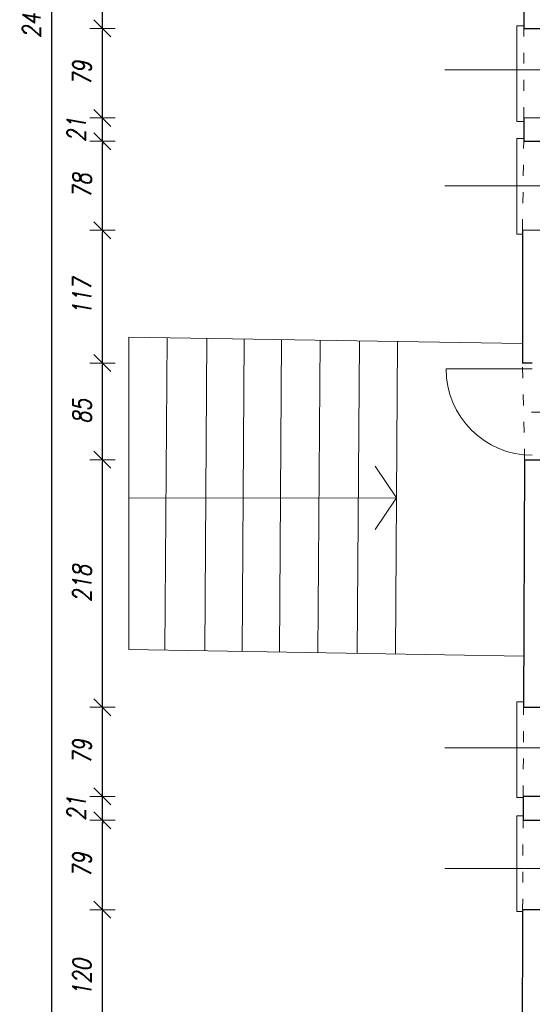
# Model space of a CAD drawing. Header units: millimetres. Extents: x -60479 to 14193, y -32440 to 949.
# Tile 5 of 68: x -60479 to -55953, y -22746 to -14057. Entities that reach past the tile are written whole.
import ezdxf

# ---------------------------------------------------------------- set-up
doc = ezdxf.new("R2010")
doc.units = ezdxf.units.MM
doc.header["$LTSCALE"] = 8
doc.linetypes.add('ACAD_ISO03W100', pattern=[30, 12, -18])
doc.layers.get('Defpoints').update_dxf_attribs({"lineweight": 0})
for name, color, linetype, lineweight in [('A_DIMEN', 7, 'Continuous', 0), ('parter_dzwi i okna', 3, 'Continuous', 0), ('parter_parapet', 6, 'Continuous', 0), ('parter_podciąg', 2, 'ACAD_ISO03W100', 0), ('parter_rzut', 7, 'Continuous', 30), ('parter_widok', 4, 'Continuous', 0), ('RZUT_wymiarowanie', 2, 'Continuous', 0), ('wymiarowanie', 4, 'Continuous', 0)]:
    doc.layers.add(name, color=color, linetype=linetype, lineweight=lineweight)
doc.styles.add('ROMANS1', font='romans.shx', dxfattribs={"width": 0.8, "oblique": 10})
doc.dimstyles.new('NARCH100', dxfattribs={"dimscale": 100, "dimtxt": 1.6, "dimasz": 0.15, "dimexe": 0, "dimexo": 0, "dimgap": 1, "dimtad": 1, "dimdec": 0, "dimlfac": 0.1, "dimrnd": 1, "dimdsep": 46, "dimtxsty": 'ROMANS1', "dimblk": 'wym', "dimcen": -1.5, "dimse1": 1, "dimse2": 1, "dimclrd": 4, "dimclre": 4, "dimclrt": 3, "dimadec": 0, "dimazin": 0, "dimtfac": 0.04, "dimtdec": 0, "dimtmove": 2, "dimatfit": 3, "dimldrblk": 'wym', "dimfxl": 0, "dimtolj": 1, "dimarcsym": 0})

# ---------------------------------------------------------------- blocks, each defined once
blk = doc.blocks.new('wym')
at = {"layer": 'A_DIMEN', "color": 4, "ltscale": 100}
for p, q in [((0, -7.5), (0, 7.5)), ((-5, -5), (5, 5)), ((-5, 0), (5, 0))]:
    blk.add_line(p, q, dxfattribs=at)
blk = doc.blocks.new('*D122')
at = {"layer": 'Defpoints', "color": 0, "transparency": 16777216}
for p in [(-59748.6, -21911.8), (-56037.8, -21911.8), (-56043.1, -23107.5)]:
    blk.add_point(p, dxfattribs=at)
at = {"layer": 'RZUT_wymiarowanie', "color": 4, "lineweight": -2, "transparency": 16777216}
blk.add_line((-59748.6, -23092.5), (-59748.6, -21926.8), dxfattribs=at)
at = {"layer": 'RZUT_wymiarowanie', "color": 4, "lineweight": -2, "transparency": 16777216, "xscale": 15, "yscale": 15, "zscale": 15}
for p, rotation in [((-59748.6, -21911.8), 90), ((-59748.6, -23107.5), 270)]:
    blk.add_blockref('wym', p, dxfattribs=dict(at, rotation=rotation))
at = {"layer": 'RZUT_wymiarowanie', "color": 3, "transparency": 16777216, "insert": (-59928.6, -22509.7), "char_height": 160, "attachment_point": 5, "rotation": 90, "style": 'ROMANS1'}
blk.add_mtext('\\A1;120', dxfattribs=at)
blk = doc.blocks.new('*D123')
at = {"layer": 'Defpoints', "color": 0, "transparency": 16777216}
for p in [(-59748.6, -21122.2), (-56034.2, -21122.2), (-56037.8, -21911.8)]:
    blk.add_point(p, dxfattribs=at)
at = {"layer": 'RZUT_wymiarowanie', "color": 4, "lineweight": -2, "transparency": 16777216}
blk.add_line((-59748.6, -21896.8), (-59748.6, -21137.2), dxfattribs=at)
at = {"layer": 'RZUT_wymiarowanie', "color": 4, "lineweight": -2, "transparency": 16777216, "xscale": 15, "yscale": 15, "zscale": 15}
for p, rotation in [((-59748.6, -21122.2), 90), ((-59748.6, -21911.8), 270)]:
    blk.add_blockref('wym', p, dxfattribs=dict(at, rotation=rotation))
at = {"layer": 'RZUT_wymiarowanie', "color": 3, "transparency": 16777216, "insert": (-59928.6, -21517), "char_height": 160, "attachment_point": 5, "rotation": 90, "style": 'ROMANS1'}
blk.add_mtext('\\A1;79', dxfattribs=at)
blk = doc.blocks.new('*D124')
at = {"layer": 'Defpoints', "color": 0, "transparency": 16777216}
for p in [(-59748.6, -20911.3), (-56033.3, -20911.3), (-56034.2, -21122.2)]:
    blk.add_point(p, dxfattribs=at)
at = {"layer": 'RZUT_wymiarowanie', "color": 4, "lineweight": -2, "transparency": 16777216}
for p, q in [((-59748.6, -20896.3), (-59748.6, -20881.3)), ((-59748.6, -21122.2), (-59748.6, -20911.3)), ((-59748.6, -21137.2), (-59748.6, -21152.2))]:
    blk.add_line(p, q, dxfattribs=at)
at = {"layer": 'RZUT_wymiarowanie', "color": 4, "lineweight": -2, "transparency": 16777216, "xscale": 15, "yscale": 15, "zscale": 15}
for p, rotation in [((-59748.6, -20911.3), 270), ((-59748.6, -21122.2), 90)]:
    blk.add_blockref('wym', p, dxfattribs=dict(at, rotation=rotation))
at = {"layer": 'RZUT_wymiarowanie', "color": 3, "transparency": 16777216, "insert": (-59978.6, -21016.7), "char_height": 160, "attachment_point": 5, "rotation": 90, "style": 'ROMANS1'}
blk.add_mtext('\\A1;21', dxfattribs=at)
blk = doc.blocks.new('*D125')
at = {"layer": 'Defpoints', "color": 0, "transparency": 16777216}
for p in [(-59748.6, -20123.7), (-56029.8, -20123.7, 56045.2), (-56033.3, -20911.3)]:
    blk.add_point(p, dxfattribs=at)
at = {"layer": 'RZUT_wymiarowanie', "color": 4, "lineweight": -2, "transparency": 16777216}
blk.add_line((-59748.6, -20896.3), (-59748.6, -20138.7), dxfattribs=at)
at = {"layer": 'RZUT_wymiarowanie', "color": 4, "lineweight": -2, "transparency": 16777216, "xscale": 15, "yscale": 15, "zscale": 15}
for p, rotation in [((-59748.6, -20123.7), 90), ((-59748.6, -20911.3), 270)]:
    blk.add_blockref('wym', p, dxfattribs=dict(at, rotation=rotation))
at = {"layer": 'RZUT_wymiarowanie', "color": 3, "transparency": 16777216, "insert": (-59928.6, -20517.5), "char_height": 160, "attachment_point": 5, "rotation": 90, "style": 'ROMANS1'}
blk.add_mtext('\\A1;79', dxfattribs=at)
blk = doc.blocks.new('*D126')
at = {"layer": 'Defpoints', "color": 0, "transparency": 16777216}
for p in [(-59748.6, -17940.6), (-56020.2, -17940.6), (-56029.8, -20123.7, 56045.2)]:
    blk.add_point(p, dxfattribs=at)
at = {"layer": 'RZUT_wymiarowanie', "color": 4, "lineweight": -2, "transparency": 16777216}
blk.add_line((-59748.6, -20108.7), (-59748.6, -17955.6), dxfattribs=at)
at = {"layer": 'RZUT_wymiarowanie', "color": 4, "lineweight": -2, "transparency": 16777216, "xscale": 15, "yscale": 15, "zscale": 15}
for p, rotation in [((-59748.6, -17940.6), 90), ((-59748.6, -20123.7), 270)]:
    blk.add_blockref('wym', p, dxfattribs=dict(at, rotation=rotation))
at = {"layer": 'RZUT_wymiarowanie', "color": 3, "transparency": 16777216, "insert": (-59928.6, -19032.2), "char_height": 160, "attachment_point": 5, "rotation": 90, "style": 'ROMANS1'}
blk.add_mtext('\\A1;218', dxfattribs=at)
blk = doc.blocks.new('*D127')
at = {"layer": 'Defpoints', "color": 0, "transparency": 16777216}
for p in [(-59748.6, -17087.4), (-56039.4, -17087.4), (-56020.2, -17940.6)]:
    blk.add_point(p, dxfattribs=at)
at = {"layer": 'RZUT_wymiarowanie', "color": 4, "lineweight": -2, "transparency": 16777216}
blk.add_line((-59748.6, -17925.6), (-59748.6, -17102.4), dxfattribs=at)
at = {"layer": 'RZUT_wymiarowanie', "color": 4, "lineweight": -2, "transparency": 16777216, "xscale": 15, "yscale": 15, "zscale": 15}
for p, rotation in [((-59748.6, -17087.4), 90), ((-59748.6, -17940.6), 270)]:
    blk.add_blockref('wym', p, dxfattribs=dict(at, rotation=rotation))
at = {"layer": 'RZUT_wymiarowanie', "color": 3, "transparency": 16777216, "insert": (-59928.6, -17514), "char_height": 160, "attachment_point": 5, "rotation": 90, "style": 'ROMANS1'}
blk.add_mtext('\\A1;85', dxfattribs=at)
blk = doc.blocks.new('*D128')
at = {"layer": 'Defpoints', "color": 0, "transparency": 16777216}
for p in [(-59748.6, -15914.7), (-56039.4, -15914.7), (-56039.4, -17087.4)]:
    blk.add_point(p, dxfattribs=at)
at = {"layer": 'RZUT_wymiarowanie', "color": 4, "lineweight": -2, "transparency": 16777216}
blk.add_line((-59748.6, -17072.4), (-59748.6, -15929.7), dxfattribs=at)
at = {"layer": 'RZUT_wymiarowanie', "color": 4, "lineweight": -2, "transparency": 16777216, "xscale": 15, "yscale": 15, "zscale": 15}
for p, rotation in [((-59748.6, -15914.7), 90), ((-59748.6, -17087.4), 270)]:
    blk.add_blockref('wym', p, dxfattribs=dict(at, rotation=rotation))
at = {"layer": 'RZUT_wymiarowanie', "color": 3, "transparency": 16777216, "insert": (-59928.6, -16501), "char_height": 160, "attachment_point": 5, "rotation": 90, "style": 'ROMANS1'}
blk.add_mtext('\\A1;117', dxfattribs=at)
blk = doc.blocks.new('*D129')
at = {"layer": 'Defpoints', "color": 0, "transparency": 16777216}
for p in [(-59748.6, -15130.3), (-56028.2, -15130.3), (-56039.4, -15914.7)]:
    blk.add_point(p, dxfattribs=at)
at = {"layer": 'RZUT_wymiarowanie', "color": 4, "lineweight": -2, "transparency": 16777216}
blk.add_line((-59748.6, -15899.7), (-59748.6, -15145.3), dxfattribs=at)
at = {"layer": 'RZUT_wymiarowanie', "color": 4, "lineweight": -2, "transparency": 16777216, "xscale": 15, "yscale": 15, "zscale": 15}
for p, rotation in [((-59748.6, -15130.3), 90), ((-59748.6, -15914.7), 270)]:
    blk.add_blockref('wym', p, dxfattribs=dict(at, rotation=rotation))
at = {"layer": 'RZUT_wymiarowanie', "color": 3, "transparency": 16777216, "insert": (-59928.6, -15522.5), "char_height": 160, "attachment_point": 5, "rotation": 90, "style": 'ROMANS1'}
blk.add_mtext('\\A1;78', dxfattribs=at)
blk = doc.blocks.new('*D130')
at = {"layer": 'Defpoints', "color": 0, "transparency": 16777216}
for p in [(-59748.6, -14924.3), (-56028.2, -14924.3), (-56028.2, -15130.3)]:
    blk.add_point(p, dxfattribs=at)
at = {"layer": 'RZUT_wymiarowanie', "color": 4, "lineweight": -2, "transparency": 16777216}
for p, q in [((-59748.6, -14909.3), (-59748.6, -14894.3)), ((-59748.6, -15130.3), (-59748.6, -14924.3)), ((-59748.6, -15145.3), (-59748.6, -15160.3))]:
    blk.add_line(p, q, dxfattribs=at)
at = {"layer": 'RZUT_wymiarowanie', "color": 4, "lineweight": -2, "transparency": 16777216, "xscale": 15, "yscale": 15, "zscale": 15}
for p, rotation in [((-59748.6, -14924.3), 270), ((-59748.6, -15130.3), 90)]:
    blk.add_blockref('wym', p, dxfattribs=dict(at, rotation=rotation))
at = {"layer": 'RZUT_wymiarowanie', "color": 3, "transparency": 16777216, "insert": (-59978.6, -15027.3), "char_height": 160, "attachment_point": 5, "rotation": 90, "style": 'ROMANS1'}
blk.add_mtext('\\A1;21', dxfattribs=at)
blk = doc.blocks.new('*D131')
at = {"layer": 'Defpoints', "color": 0, "transparency": 16777216}
for p in [(-59748.6, -14134.7), (-56028.2, -14134.7), (-56028.2, -14924.3)]:
    blk.add_point(p, dxfattribs=at)
at = {"layer": 'RZUT_wymiarowanie', "color": 4, "lineweight": -2, "transparency": 16777216}
blk.add_line((-59748.6, -14909.3), (-59748.6, -14149.7), dxfattribs=at)
at = {"layer": 'RZUT_wymiarowanie', "color": 4, "lineweight": -2, "transparency": 16777216, "xscale": 15, "yscale": 15, "zscale": 15}
for p, rotation in [((-59748.6, -14134.7), 90), ((-59748.6, -14924.3), 270)]:
    blk.add_blockref('wym', p, dxfattribs=dict(at, rotation=rotation))
at = {"layer": 'RZUT_wymiarowanie', "color": 3, "transparency": 16777216, "insert": (-59928.6, -14529.5), "char_height": 160, "attachment_point": 5, "rotation": 90, "style": 'ROMANS1'}
blk.add_mtext('\\A1;79', dxfattribs=at)
blk = doc.blocks.new('*D132')
at = {"layer": 'Defpoints', "color": 0, "transparency": 16777216}
for p in [(-59748.6, -11910.5), (-56028.2, -11910.5), (-56028.2, -14134.7)]:
    blk.add_point(p, dxfattribs=at)
at = {"layer": 'RZUT_wymiarowanie', "color": 4, "lineweight": -2, "transparency": 16777216}
blk.add_line((-59748.6, -14119.7), (-59748.6, -11925.5), dxfattribs=at)
at = {"layer": 'RZUT_wymiarowanie', "color": 4, "lineweight": -2, "transparency": 16777216, "xscale": 15, "yscale": 15, "zscale": 15}
for p, rotation in [((-59748.6, -11910.5), 90), ((-59748.6, -14134.7), 270)]:
    blk.add_blockref('wym', p, dxfattribs=dict(at, rotation=rotation))
at = {"layer": 'RZUT_wymiarowanie', "color": 3, "transparency": 16777216, "insert": (-59928.6, -13022.6), "char_height": 160, "attachment_point": 5, "rotation": 90, "style": 'ROMANS1'}
blk.add_mtext('\\A1;222', dxfattribs=at)
blk = doc.blocks.new('*D147')
at = {"layer": 'Defpoints', "color": 0, "transparency": 16777216}
for p in [(-60194.2, -1738.3), (-56057.1, -1738.3), (-56057.1, -26261.6)]:
    blk.add_point(p, dxfattribs=at)
at = {"layer": 'RZUT_wymiarowanie', "color": 4, "lineweight": -2, "transparency": 16777216}
blk.add_line((-60194.2, -26246.6), (-60194.2, -1753.3), dxfattribs=at)
at = {"layer": 'RZUT_wymiarowanie', "color": 4, "lineweight": -2, "transparency": 16777216, "xscale": 15, "yscale": 15, "zscale": 15}
for p, rotation in [((-60194.2, -1738.3), 90), ((-60194.2, -26261.6), 270)]:
    blk.add_blockref('wym', p, dxfattribs=dict(at, rotation=rotation))
at = {"layer": 'RZUT_wymiarowanie', "color": 3, "transparency": 16777216, "insert": (-60374.2, -13999.9), "char_height": 160, "attachment_point": 5, "rotation": 90, "style": 'ROMANS1'}
blk.add_mtext('\\A1;2452', dxfattribs=at)

msp = doc.modelspace()

# ---------------------------------------------------------------- linework, layer by layer
at = {"layer": 'parter_dzwi i okna'}
msp.add_lwpolyline([(-55952.5, -17138.7), (-56714.6, -17138.7)], dxfattribs=at)
msp.add_arc((-55952.5, -17138.7), 762.1, 180, 270, dxfattribs=at)
at = {"layer": 'parter_parapet'}
for points in [[(-56028.2, -14955.1), (-56088.2, -14955.1), (-56088.2, -14109.9), (-56028.2, -14110.2)], [(-56039.4, -15949.2), (-56088.2, -15949.2), (-56088.2, -15104.1), (-56028.2, -15104.3)], [(-56033.4, -20920.6), (-56088.2, -20920.6), (-56088.2, -20075.4), (-56029.6, -20075.7)], [(-56037.9, -21928.1), (-56088.2, -21928.1), (-56088.2, -21082.9), (-56034.1, -21083.1)]]:
    msp.add_lwpolyline(points, dxfattribs=at)
at = {"layer": 'parter_podciąg'}
for points in [[(-56028.2, -14924.3), (-56028.2, -14134.7)], [(-56039.7, -15914.7), (-56028.2, -15130.3)], [(-56020.2, -17940.6), (-56039.4, -17087.4)], [(-56033.3, -20911.3), (-56029.9, -20123.7)], [(-56037.8, -21911.8), (-56034.2, -21122.2)]]:
    msp.add_lwpolyline(points, dxfattribs=at)
at = {"layer": 'parter_rzut'}
for p, q in [((-56028.2, -13912.3), (-56028.2, -14134.7)), ((-56028.2, -14134.7, 56045.2), (-55818.4, -14134.7, 56045.2)), ((-55818.6, -15916.2), (-56039.4, -15914.7)), ((-55952.5, -17087.4), (-56039.4, -17087.4)), ((-56029.8, -20123.7, 56045.2), (-55818.4, -20123.7, 56045.2)), ((-55818.6, -21913.3), (-56037.8, -21911.8))]:
    msp.add_line(p, q, dxfattribs=at)
for points in [[(-55818.6, -14925.7), (-56028.2, -14924.3), (-56028.2, -15130.3), (-55818.4, -15130.3), (-55818.4, -15098.2), (-55533.5, -15098.2), (-55533.8, -14937.4), (-55818.6, -14937.4)], [(-56039.4, -15914.7), (-56039.4, -17087.4)], [(-56020.2, -17940.6), (-56029.9, -20123.7)], [(-56020.2, -17940.6), (-55846.5, -17940.6), (-55529.7, -17927.4)], [(-56033.3, -20911.3), (-56034.3, -21122.2)], [(-56034.2, -21122.2), (-55818.4, -21122.2), (-55818.4, -21095.3), (-55533.5, -21095.3), (-55533.8, -20934.5), (-55818.6, -20934.5), (-55818.6, -20912.7), (-56033.3, -20911.3)], [(-56037.8, -21911.8), (-56043.1, -23107.5)]]:
    msp.add_lwpolyline(points, dxfattribs=at)
at = {"layer": 'parter_widok'}
for points in [[(-56039.4, -16915.2), (-59514.3, -16857.2), (-59514.3, -19615.3), (-56027.9, -19672.7)], [(-59196.5, -19620.5), (-59178.3, -16862.8)], [(-58845.3, -19626.3), (-58827.2, -16868.7)], [(-58515.6, -19631.7), (-58497.5, -16874.2)], [(-58186, -19637.2), (-58167.8, -16879.7)], [(-57845.5, -19642.8), (-57827.3, -16885.4)], [(-57497.9, -19648.5), (-57479.8, -16896.8)], [(-57161, -19654), (-57142.9, -16896.8)]]:
    msp.add_lwpolyline(points, dxfattribs=at)
at = {"layer": 'RZUT_wymiarowanie'}
for points in [[(-59514.3, -18279), (-57151.9, -18275.4), (-57339.4, -17995.9)], [(-57151.9, -18275.4), (-57339, -18555.5)]]:
    msp.add_lwpolyline(points, dxfattribs=at)
at = {"layer": 'wymiarowanie'}
for points in [[(-56724, -14500.1), (-55818.6, -14500.6)], [(-56724, -15522.7), (-55818.6, -15523.2)], [(-55959.2, -17519.4), (-54975.8, -17519.8)], [(-56724, -20483.4), (-55818.6, -20483.9)], [(-56724, -21546.1), (-55818.6, -21546.7)]]:
    msp.add_lwpolyline(points, dxfattribs=at)

# ---------------------------------------------------------------- dimensions: what is measured, and where the dimension line sits
at = {"layer": 'RZUT_wymiarowanie'}
for base, p1, p2, picture, middle in [((-60194.2, -1738.3), (-56057.1, -26261.6), (-56057.1, -1738.3), '*D147', (-60374.2, -13999.9)), ((-59748.6, -11910.5), (-56028.2, -14134.7), (-56028.2, -11910.5), '*D132', (-59928.6, -13022.6)), ((-59748.6, -14134.7), (-56028.2, -14924.3), (-56028.2, -14134.7), '*D131', (-59928.6, -14529.5)), ((-59748.6, -14924.3), (-56028.2, -15130.3), (-56028.2, -14924.3), '*D130', (-59978.6, -15027.3)), ((-59748.6, -15130.3), (-56039.4, -15914.7), (-56028.2, -15130.3), '*D129', (-59928.6, -15522.5)), ((-59748.6, -15914.7), (-56039.4, -17087.4), (-56039.4, -15914.7), '*D128', (-59928.6, -16501)), ((-59748.6, -17087.4), (-56020.2, -17940.6), (-56039.4, -17087.4), '*D127', (-59928.6, -17514)), ((-59748.6, -17940.6), (-56029.8, -20123.7, 56045.2), (-56020.2, -17940.6), '*D126', (-59928.6, -19032.2)), ((-59748.6, -20123.7), (-56033.3, -20911.3), (-56029.8, -20123.7, 56045.2), '*D125', (-59928.6, -20517.5)), ((-59748.6, -20911.3), (-56034.2, -21122.2), (-56033.3, -20911.3), '*D124', (-59978.6, -21016.7)), ((-59748.6, -21122.2), (-56037.8, -21911.8), (-56034.2, -21122.2), '*D123', (-59928.6, -21517)), ((-59748.6, -21911.8), (-56043.1, -23107.5), (-56037.8, -21911.8), '*D122', (-59928.6, -22509.7))]:
    dim = msp.add_linear_dim(base=base, p1=p1, p2=p2, angle=90, dimstyle='NARCH100', dxfattribs=at)
    dim.commit()
    dim.dimension.update_dxf_attribs({"geometry": picture, "text_midpoint": middle})

doc.saveas('drawing.dxf')
